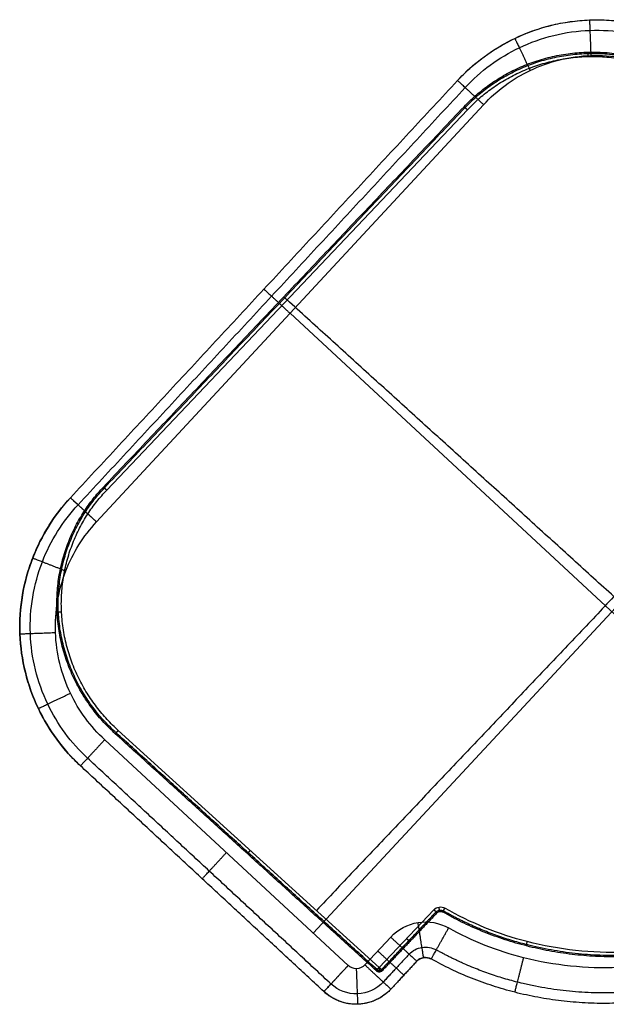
# Model space of a CAD drawing. Header units: millimetres. Extents: x -4227 to -3728, y -21921 to -21505.
# Tile 1 of 2: x -4227 to -3980, y -21921 to -21505. Entities that reach past the tile are written whole.
import ezdxf

# ---------------------------------------------------------------- set-up
doc = ezdxf.new("R2010")
doc.units = ezdxf.units.MM
doc.layers.add('Calque 02', color=7, linetype='Continuous', true_color=0x7d26cd)
doc.layers.add('Calque 04', color=7, linetype='Continuous', true_color=0x007f00)

msp = doc.modelspace()

# ---------------------------------------------------------------- linework, layer by layer
at = {"layer": 'Calque 02'}
for p, q in [((-4194.74, -21717.09, 7091.67), (-4031.52, -21541.14, 7091.67)), ((-4194.74, -21717.09, 6701.67), (-4031.52, -21541.14, 6701.67)), ((-3851.68, -21619.31, 7091.67), (-4103.32, -21890.56, 7091.67)), ((-3851.68, -21619.31, 6701.67), (-4103.32, -21890.56, 6701.67)), ((-3841.87, -21880.75, 7091.67), (-4113.13, -21629.12, 7091.67)), ((-3841.87, -21880.75, 6701.67), (-4113.13, -21629.12, 6701.67)), ((-4088.66, -21904.16, 7091.67), (-4191.29, -21808.95, 7091.67)), ((-4088.66, -21904.16, 6701.67), (-4191.29, -21808.95, 6701.67)), ((-4070.7, -21892.16, 7091.67), (-4081.59, -21903.9, 7091.67)), ((-4070.7, -21892.16, 6701.67), (-4081.59, -21903.9, 6701.67))]:
    msp.add_line(p, q, dxfattribs=at)
for points, weights in [([(-4042.51, -21530.94, 6896.67), (-3988.11, -21472.29, 6896.67), (-3929.46, -21526.7, 6896.67)], [1, 0.707106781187, 1]), ([(-3986.86, -21505.4, 7076.67), (-3986.86, -21505.4, 7091.67), (-3986.3, -21520.39, 7091.67)], [1, 0.707106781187, 1]), ([(-3986.86, -21505.4, 6716.67), (-3986.86, -21505.4, 6701.67), (-3986.3, -21520.39, 6701.67)], [1, 0.707106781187, 1]), ([(-4018.37, -21513.17, 7076.67), (-4018.37, -21513.17, 7091.67), (-4011.9, -21526.7, 7091.67)], [1, 0.707106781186, 1]), ([(-4018.37, -21513.17, 6716.67), (-4018.37, -21513.17, 6701.67), (-4011.9, -21526.7, 6701.67)], [1, 0.707106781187, 1]), ([(-4031.52, -21541.14, 7091.67), (-4042.51, -21530.94, 7091.67), (-4042.51, -21530.94, 7076.67)], [1, 0.707106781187, 1]), ([(-4031.52, -21541.14, 6701.67), (-4042.51, -21530.94, 6701.67), (-4042.51, -21530.94, 6716.67)], [1, 0.707106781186, 1]), ([(-4124.13, -21618.92, 7076.67), (-4124.13, -21618.92, 7091.67), (-4113.13, -21629.12, 7091.67)], [1, 0.707106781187, 1]), ([(-4124.13, -21618.92, 6716.67), (-4124.13, -21618.92, 6701.67), (-4113.13, -21629.12, 6701.67)], [1, 0.707106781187, 1]), ([(-4201.5, -21819.95, 6896.67), (-4260.15, -21765.54, 6896.67), (-4205.74, -21706.89, 6896.67)], [1, 0.707106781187, 1]), ([(-4194.74, -21717.09, 6701.67), (-4205.74, -21706.89, 6701.67), (-4205.74, -21706.89, 6716.67)], [1, 0.707106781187, 1]), ([(-4205.74, -21706.89, 7076.67), (-4205.74, -21706.89, 7091.67), (-4194.74, -21717.09, 7091.67)], [1, 0.707106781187, 1]), ([(-4221.65, -21732.3, 7076.67), (-4221.65, -21732.3, 7091.67), (-4207.67, -21737.74, 7091.67)], [1, 0.707106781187, 1]), ([(-4221.65, -21732.3, 6716.67), (-4221.65, -21732.3, 6701.67), (-4207.67, -21737.74, 6701.67)], [1, 0.707106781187, 1]), ([(-4227.04, -21764.3, 7076.67), (-4227.04, -21764.3, 7091.67), (-4212.05, -21763.74, 7091.67)], [1, 0.707106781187, 1]), ([(-4227.04, -21764.3, 6716.67), (-4227.04, -21764.3, 6701.67), (-4212.05, -21763.74, 6701.67)], [1, 0.707106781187, 1]), ([(-4219.27, -21795.8, 7076.67), (-4219.27, -21795.8, 7091.67), (-4205.73, -21789.33, 7091.67)], [1, 0.707106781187, 1]), ([(-4219.27, -21795.8, 6716.67), (-4219.27, -21795.8, 6701.67), (-4205.73, -21789.33, 6701.67)], [1, 0.707106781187, 1]), ([(-4191.29, -21808.95, 7091.67), (-4201.5, -21819.95, 7091.67), (-4201.5, -21819.95, 7076.67)], [1, 0.707106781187, 1]), ([(-4191.29, -21808.95, 6701.67), (-4201.5, -21819.95, 6701.67), (-4201.5, -21819.95, 6716.67)], [1, 0.707106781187, 1]), ([(-4150.18, -21867.55, 7076.67), (-4150.18, -21867.55, 7091.67), (-4139.98, -21856.56, 7091.67)], [1, 0.707106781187, 1]), ([(-4150.18, -21867.55, 6716.67), (-4150.18, -21867.55, 6701.67), (-4139.98, -21856.56, 6701.67)], [1, 0.707106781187, 1]), ([(-4056.82, -21900.82, 7076.67), (-4056.82, -21900.82, 7091.67), (-4059.15, -21886, 7091.67)], [1, 0.707106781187, 1]), ([(-4056.82, -21900.82, 6716.67), (-4056.82, -21900.82, 6701.67), (-4059.15, -21886, 6701.67)], [1, 0.707106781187, 1]), ([(-4053.6, -21901.4, 7076.67), (-4053.6, -21901.4, 7091.67), (-4046.27, -21888.32, 7091.67)], [1, 0.707106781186, 1]), ([(-4053.6, -21901.4, 6716.67), (-4053.6, -21901.4, 6701.67), (-4046.27, -21888.32, 6701.67)], [1, 0.707106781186, 1]), ([(-4070.7, -21892.16, 7091.67), (-4059.71, -21902.36, 7091.67), (-4059.71, -21902.36, 7076.67)], [1, 0.707106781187, 1]), ([(-4070.7, -21892.16, 6701.67), (-4059.71, -21902.36, 6701.67), (-4059.71, -21902.36, 6716.67)], [1, 0.707106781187, 1]), ([(-4065.15, -21908.23, 7076.67), (-4065.15, -21908.23, 7091.67), (-4076.15, -21898.03, 7091.67)], [1, 0.707106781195, 1]), ([(-4065.15, -21908.23, 6716.67), (-4065.15, -21908.23, 6701.67), (-4076.15, -21898.03, 6701.67)], [1, 0.70710678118, 1]), ([(-3890.58, -21894.97, 7076.67), (-3975.98, -21944.88, 7076.67), (-4053.6, -21901.4, 7076.67)], [0.994645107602, 0.871963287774, 0.99370617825]), ([(-3890.58, -21894.97, 6716.67), (-3975.98, -21944.88, 6716.67), (-4053.6, -21901.4, 6716.67)], [0.994645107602, 0.871963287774, 0.99370617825]), ([(-3890.58, -21894.97, 6896.67), (-3975.98, -21944.88, 6896.67), (-4053.6, -21901.4, 6896.67)], [0.994645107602, 0.871963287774, 0.99370617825]), ([(-4059.71, -21902.36, 6896.67), (-4057.03, -21899.48, 6896.67), (-4053.6, -21901.4, 6896.67)], [1, 0.785825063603, 1]), ([(-4018.33, -21915.44, 7076.67), (-4018.33, -21915.44, 7091.67), (-4014.63, -21900.9, 7091.67)], [1, 0.707106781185, 1]), ([(-4018.33, -21915.44, 6716.67), (-4018.33, -21915.44, 6701.67), (-4014.63, -21900.9, 6701.67)], [1, 0.707106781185, 1]), ([(-4088.66, -21904.16, 7091.67), (-4098.86, -21915.16, 7091.67), (-4098.86, -21915.16, 7076.67)], [1, 0.707106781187, 1]), ([(-4098.86, -21915.16, 6716.67), (-4098.86, -21915.16, 6701.67), (-4088.66, -21904.16, 6701.67)], [1, 0.707106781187, 1]), ([(-4084.51, -21920.49, 7076.67), (-4084.51, -21920.49, 7091.67), (-4085.07, -21905.5, 7091.67)], [1, 0.707106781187, 1]), ([(-4084.51, -21920.49, 6716.67), (-4084.51, -21920.49, 6701.67), (-4085.07, -21905.5, 6701.67)], [1, 0.707106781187, 1]), ([(-4081.59, -21903.9, 7091.67), (-4070.59, -21914.1, 7091.67), (-4070.59, -21914.1, 7076.67)], [1, 0.707106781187, 1]), ([(-4081.59, -21903.9, 6701.67), (-4070.59, -21914.1, 6701.67), (-4070.59, -21914.1, 6716.67)], [1, 0.707106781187, 1]), ([(-4070.59, -21914.1, 6896.67), (-4084.2, -21928.76, 6896.67), (-4098.86, -21915.16, 6896.67)], [1, 0.707106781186, 1])]:
    msp.add_rational_spline(points, weights, degree=2, dxfattribs=at)
for points, knots in [([(-4042.51, -21530.94, 7076.67), (-4035.68, -21523.57, 7076.67), (-4018.51, -21510.93, 7076.67), (-3986.95, -21503.15, 7076.67), (-3954.89, -21508.55, 7076.67), (-3936.82, -21519.86, 7076.67), (-3929.46, -21526.7, 7076.67)], [0, 0, 0, 0, 24.502194, 51.050558, 77.598922, 102.101116, 102.101116, 102.101116, 102.101116]), ([(-4042.51, -21530.94, 6716.67), (-4035.68, -21523.57, 6716.67), (-4018.51, -21510.93, 6716.67), (-3986.95, -21503.15, 6716.67), (-3954.89, -21508.55, 6716.67), (-3936.82, -21519.86, 6716.67), (-3929.46, -21526.7, 6716.67)], [0, 0, 0, 0, 24.502194, 51.050558, 77.598922, 102.101116, 102.101116, 102.101116, 102.101116]), ([(-4039.29, -21533.93, 7087.28), (-4032.84, -21526.96, 7087.28), (-4016.61, -21515.02, 7087.28), (-3986.78, -21507.66, 7087.28), (-3956.48, -21512.76, 7087.28), (-3939.41, -21523.46, 7087.28), (-3932.44, -21529.92, 7087.28)], [0, 0, 0, 0, 24.502194, 51.050558, 77.598922, 102.101116, 102.101116, 102.101116, 102.101116]), ([(-4039.29, -21533.93, 6706.07), (-4032.84, -21526.96, 6706.07), (-4016.61, -21515.02, 6706.07), (-3986.78, -21507.66, 6706.07), (-3956.48, -21512.76, 6706.07), (-3939.41, -21523.46, 6706.07), (-3932.44, -21529.92, 6706.07)], [0, 0, 0, 0, 24.502194, 51.050558, 77.598922, 102.101116, 102.101116, 102.101116, 102.101116]), ([(-4031.52, -21541.14, 7091.67), (-4025.97, -21535.15, 7091.67), (-4012.01, -21524.89, 7091.67), (-3986.37, -21518.56, 7091.67), (-3960.33, -21522.95, 7091.67), (-3945.64, -21532.14, 7091.67), (-3939.66, -21537.7, 7091.67)], [0, 0, 0, 0, 24.502194, 51.050558, 77.598922, 102.101116, 102.101116, 102.101116, 102.101116]), ([(-4031.52, -21541.14, 6701.67), (-4025.97, -21535.15, 6701.67), (-4012.01, -21524.89, 6701.67), (-3986.37, -21518.56, 6701.67), (-3960.33, -21522.95, 6701.67), (-3945.64, -21532.14, 6701.67), (-3939.66, -21537.7, 6701.67)], [0, 0, 0, 0, 24.502194, 51.050558, 77.598922, 102.101116, 102.101116, 102.101116, 102.101116]), ([(-4201.5, -21819.95, 7076.67), (-4208.87, -21813.11, 7076.67), (-4221.5, -21795.94, 7076.67), (-4229.29, -21764.38, 7076.67), (-4223.89, -21732.33, 7076.67), (-4212.58, -21714.26, 7076.67), (-4205.74, -21706.89, 7076.67)], [0, 0, 0, 0, 24.502194, 51.050558, 77.598922, 102.101116, 102.101116, 102.101116, 102.101116]), ([(-4205.74, -21706.89, 6716.67), (-4212.58, -21714.26, 6716.67), (-4223.89, -21732.33, 6716.67), (-4229.29, -21764.38, 6716.67), (-4221.5, -21795.94, 6716.67), (-4208.87, -21813.11, 6716.67), (-4201.5, -21819.95, 6716.67)], [-102.101116, -102.101116, -102.101116, -102.101116, -77.598922, -51.050558, -24.502194, 0, 0, 0, 0]), ([(-4198.51, -21816.73, 7087.28), (-4205.47, -21810.27, 7087.28), (-4217.42, -21794.04, 7087.28), (-4224.78, -21764.21, 7087.28), (-4219.67, -21733.92, 7087.28), (-4208.98, -21716.84, 7087.28), (-4202.52, -21709.88, 7087.28)], [0, 0, 0, 0, 24.502194, 51.050558, 77.598922, 102.101116, 102.101116, 102.101116, 102.101116]), ([(-4198.51, -21816.73, 6706.07), (-4205.47, -21810.27, 6706.07), (-4217.42, -21794.04, 6706.07), (-4224.78, -21764.21, 6706.07), (-4219.67, -21733.92, 6706.07), (-4208.98, -21716.84, 6706.07), (-4202.52, -21709.88, 6706.07)], [0, 0, 0, 0, 24.502194, 51.050558, 77.598922, 102.101116, 102.101116, 102.101116, 102.101116]), ([(-4191.29, -21808.95, 7091.67), (-4197.28, -21803.4, 7091.67), (-4207.55, -21789.45, 7091.67), (-4213.88, -21763.8, 7091.67), (-4209.49, -21737.76, 7091.67), (-4200.3, -21723.08, 7091.67), (-4194.74, -21717.09, 7091.67)], [0, 0, 0, 0, 24.502194, 51.050558, 77.598922, 102.101116, 102.101116, 102.101116, 102.101116]), ([(-4191.29, -21808.95, 6701.67), (-4197.28, -21803.4, 6701.67), (-4207.55, -21789.45, 6701.67), (-4213.88, -21763.8, 6701.67), (-4209.49, -21737.76, 6701.67), (-4200.3, -21723.08, 6701.67), (-4194.74, -21717.09, 6701.67)], [0, 0, 0, 0, 24.502194, 51.050558, 77.598922, 102.101116, 102.101116, 102.101116, 102.101116]), ([(-3898.15, -21882.02, 7091.67), (-3909.33, -21888.55, 7091.67), (-3934.05, -21899.66, 7091.67), (-3974.1, -21906.92, 7091.67), (-4013.09, -21903.07, 7091.67), (-4036.34, -21893.88, 7091.67), (-4046.27, -21888.32, 7091.67)], [3.417958, 3.417958, 3.417958, 3.417958, 42.257648, 84.237288, 124.437196, 158.576962, 158.576962, 158.576962, 158.576962]), ([(-3898.15, -21882.02, 6701.67), (-3909.33, -21888.55, 6701.67), (-3934.05, -21899.66, 6701.67), (-3974.1, -21906.92, 6701.67), (-4013.09, -21903.07, 6701.67), (-4036.34, -21893.88, 6701.67), (-4046.27, -21888.32, 6701.67)], [3.417958, 3.417958, 3.417958, 3.417958, 42.257648, 84.237288, 124.437196, 158.576962, 158.576962, 158.576962, 158.576962])]:
    msp.add_open_spline(points, degree=3, knots=knots, dxfattribs=at)
for points, degree in [([(-3986.86, -21505.4, 6716.67), (-3986.86, -21505.4, 6896.67), (-3986.86, -21505.4, 7076.67)], 2), ([(-4205.74, -21706.89, 7076.67), (-4124.13, -21618.92, 7076.67), (-4042.51, -21530.94, 7076.67)], 2), ([(-4205.74, -21706.89, 6716.67), (-4124.13, -21618.92, 6716.67), (-4042.51, -21530.94, 6716.67)], 2), ([(-4205.74, -21706.89, 6896.67), (-4124.13, -21618.92, 6896.67), (-4042.51, -21530.94, 6896.67)], 2), ([(-4042.51, -21530.94, 6716.67), (-4042.51, -21530.94, 6896.67), (-4042.51, -21530.94, 7076.67)], 2), ([(-4202.52, -21709.88, 7087.28), (-4120.91, -21621.9, 7087.28), (-4039.29, -21533.93, 7087.28)], 2), ([(-4202.52, -21709.88, 6706.07), (-4120.91, -21621.9, 6706.07), (-4039.29, -21533.93, 6706.07)], 2), ([(-4124.13, -21618.92, 7076.67), (-4124.13, -21618.92, 6896.67), (-4124.13, -21618.92, 6716.67)], 2), ([(-4205.74, -21706.89, 6716.67), (-4205.74, -21706.89, 6896.67), (-4205.74, -21706.89, 7076.67)], 2), ([(-4227.03, -21764.3, 6716.67), (-4227.03, -21764.3, 6896.67), (-4227.03, -21764.3, 7076.67)], 2), ([(-4095.87, -21911.94, 7087.28), (-4147.19, -21864.33, 7087.28), (-4198.51, -21816.73, 7087.28)], 2), ([(-4095.87, -21911.94, 6706.07), (-4147.19, -21864.33, 6706.07), (-4198.51, -21816.73, 6706.07)], 2), ([(-4201.5, -21819.95, 6716.67), (-4201.5, -21819.95, 6896.67), (-4201.5, -21819.95, 7076.67)], 2), ([(-4098.86, -21915.16, 7076.67), (-4150.18, -21867.55, 7076.67), (-4201.5, -21819.95, 7076.67)], 2), ([(-4098.86, -21915.16, 6716.67), (-4150.18, -21867.55, 6716.67), (-4201.5, -21819.95, 6716.67)], 2), ([(-4098.86, -21915.16, 6896.67), (-4150.18, -21867.55, 6896.67), (-4201.5, -21819.95, 6896.67)], 2), ([(-4172.17, -21847.15, 7076.67), (-4172.17, -21847.15, 6896.67), (-4172.17, -21847.15, 6716.67)], 2), ([(-4070.7, -21892.16, 7091.67), (-4067.69, -21888.89, 7091.67), (-4059.39, -21884.5, 7091.67), (-4050.14, -21886.13, 7091.67), (-4046.27, -21888.32, 7091.67)], 3), ([(-4070.7, -21892.16, 6701.67), (-4067.69, -21888.89, 6701.67), (-4059.39, -21884.5, 6701.67), (-4050.14, -21886.13, 6701.67), (-4046.27, -21888.32, 6701.67)], 3), ([(-4062.93, -21899.38, 7087.28), (-4061.51, -21897.84, 7087.28), (-4057.61, -21895.78, 7087.28), (-4053.27, -21896.54, 7087.28), (-4051.45, -21897.57, 7087.28)], 3), ([(-4062.93, -21899.38, 6706.07), (-4061.51, -21897.84, 6706.07), (-4057.61, -21895.78, 6706.07), (-4053.27, -21896.54, 6706.07), (-4051.45, -21897.57, 6706.07)], 3), ([(-4062.93, -21899.38, 7087.28), (-4068.37, -21905.24, 7087.28), (-4073.82, -21911.11, 7087.28)], 2), ([(-4062.93, -21899.38, 6706.07), (-4068.37, -21905.24, 6706.07), (-4073.82, -21911.11, 6706.07)], 2), ([(-4059.71, -21902.36, 7076.67), (-4058.95, -21901.55, 7076.67), (-4056.88, -21900.45, 7076.67), (-4054.56, -21900.86, 7076.67), (-4053.6, -21901.4, 7076.67)], 3), ([(-4053.6, -21901.4, 6716.67), (-4054.56, -21900.86, 6716.67), (-4056.88, -21900.45, 6716.67), (-4058.95, -21901.55, 6716.67), (-4059.71, -21902.36, 6716.67)], 3), ([(-4056.82, -21900.83, 6716.67), (-4056.82, -21900.83, 6896.67), (-4056.82, -21900.83, 7076.67)], 2), ([(-4053.6, -21901.4, 6716.67), (-4053.6, -21901.4, 6896.67), (-4053.6, -21901.4, 7076.67)], 2), ([(-4081.59, -21903.9, 7091.67), (-4082.48, -21904.87, 7091.67), (-4085.05, -21906.03, 7091.67), (-4087.7, -21905.06, 7091.67), (-4088.66, -21904.16, 7091.67)], 3), ([(-4081.59, -21903.9, 6701.67), (-4082.48, -21904.87, 6701.67), (-4085.05, -21906.03, 6701.67), (-4087.7, -21905.06, 6701.67), (-4088.66, -21904.16, 6701.67)], 3), ([(-4059.71, -21902.36, 7076.67), (-4065.15, -21908.23, 7076.67), (-4070.59, -21914.1, 7076.67)], 2), ([(-4059.71, -21902.36, 6716.67), (-4065.15, -21908.23, 6716.67), (-4070.59, -21914.1, 6716.67)], 2), ([(-4059.71, -21902.36, 6896.67), (-4065.15, -21908.23, 6896.67), (-4070.59, -21914.1, 6896.67)], 2), ([(-4059.71, -21902.36, 6716.67), (-4059.71, -21902.36, 6896.67), (-4059.71, -21902.36, 7076.67)], 2), ([(-4070.59, -21914.1, 7076.67), (-4074.13, -21917.97, 7076.67), (-4084.43, -21922.62, 7076.67), (-4095.04, -21918.75, 7076.67), (-4098.86, -21915.16, 7076.67)], 3), ([(-4070.59, -21914.1, 6716.67), (-4074.13, -21917.97, 6716.67), (-4084.43, -21922.62, 6716.67), (-4095.04, -21918.75, 6716.67), (-4098.86, -21915.16, 6716.67)], 3), ([(-4073.82, -21911.11, 7087.28), (-4076.58, -21914.13, 7087.28), (-4084.61, -21917.76, 7087.28), (-4092.89, -21914.74, 7087.28), (-4095.87, -21911.94, 7087.28)], 3), ([(-4073.82, -21911.11, 6706.07), (-4076.58, -21914.13, 6706.07), (-4084.61, -21917.76, 6706.07), (-4092.89, -21914.74, 6706.07), (-4095.87, -21911.94, 6706.07)], 3), ([(-4070.59, -21914.1, 6716.67), (-4070.59, -21914.1, 6896.67), (-4070.59, -21914.1, 7076.67)], 2), ([(-4070.59, -21914.1, 7076.67), (-4070.59, -21914.1, 6925.74), (-4070.59, -21914.1, 6774.8)], 2), ([(-4098.86, -21915.16, 6716.67), (-4098.86, -21915.16, 6896.67), (-4098.86, -21915.16, 7076.67)], 2), ([(-4084.51, -21920.48, 6716.67), (-4084.51, -21920.48, 6896.67), (-4084.51, -21920.48, 7076.67)], 2)]:
    msp.add_open_spline(points, degree=degree, dxfattribs=at)
for points, weights in [([(-3892.8, -21891.18, 7087.28), (-3904.63, -21898.09, 7087.28), (-3930.85, -21909.88, 7087.28), (-3973.6, -21917.65, 7087.28), (-4015.54, -21913.53, 7087.28), (-4040.7, -21903.59, 7087.28), (-4051.45, -21897.57, 7087.28)], [0.853553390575, 0.853553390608, 0.853553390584, 0.853553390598, 0.85355339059, 0.853553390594, 0.853553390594]), ([(-3892.8, -21891.18, 6706.07), (-3904.63, -21898.09, 6706.07), (-3930.85, -21909.88, 6706.07), (-3973.6, -21917.65, 6706.07), (-4015.54, -21913.53, 6706.07), (-4040.7, -21903.59, 6706.07), (-4051.45, -21897.57, 6706.07)], [0.853553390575, 0.853553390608, 0.853553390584, 0.853553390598, 0.85355339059, 0.853553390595, 0.853553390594])]:
    msp.add_rational_spline(points, weights, degree=3, knots=[3.417958, 3.417958, 3.417958, 3.417958, 42.257648, 84.237288, 124.437196, 158.576962, 158.576962, 158.576962, 158.576962], dxfattribs=at)
at = {"layer": 'Calque 04'}
for p, q in [((-4190.45, -21703.66, 6700.97), (-4038.37, -21543.25, 6700.97)), ((-4190.45, -21703.66, 6640.98), (-4038.37, -21543.25, 6640.98)), ((-4075.56, -21904.93, 6700.97), (-4185.57, -21805.08, 6700.97)), ((-4075.56, -21904.93, 6640.98), (-4185.57, -21805.08, 6640.98)), ((-4052.5, -21880.61, 6700.97), (-4075.56, -21904.93, 6700.97)), ((-4052.5, -21880.61, 6640.98), (-4075.56, -21904.93, 6640.98))]:
    msp.add_line(p, q, dxfattribs=at)
for points, weights in [([(-4039.77, -21541.99, 6643.1), (-3989.08, -21488.52, 6643.1), (-3933.37, -21539.08, 6643.1)], [1, 0.707106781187, 1]), ([(-4039.77, -21541.99, 6698.86), (-3989.08, -21488.52, 6698.86), (-3933.37, -21539.08, 6698.86)], [1, 0.707106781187, 1]), ([(-4039.77, -21541.99, 6670.98), (-3989.08, -21488.52, 6670.98), (-3933.37, -21539.08, 6670.98)], [1, 0.707106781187, 1]), ([(-4039.36, -21542.36, 6700.35), (-3989.04, -21489.29, 6700.35), (-3933.75, -21539.47, 6700.35)], [0.85355339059, 0.603553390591, 0.85355339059]), ([(-4039.36, -21542.36, 6641.6), (-3989.04, -21489.29, 6641.6), (-3933.75, -21539.47, 6641.6)], [0.85355339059, 0.603553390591, 0.85355339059]), ([(-3987.61, -21518.99, 6698.86), (-3987.61, -21518.99, 6700.97), (-3987.52, -21520.83, 6700.97)], [0.853553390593, 0.603553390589, 0.853553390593]), ([(-3987.61, -21518.99, 6643.1), (-3987.61, -21518.99, 6640.98), (-3987.52, -21520.83, 6640.98)], [0.853553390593, 0.603553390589, 0.853553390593]), ([(-4038.37, -21543.25, 6700.97), (-3988.95, -21491.12, 6700.97), (-3934.64, -21540.42, 6700.97)], [1, 0.707106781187, 1]), ([(-4038.37, -21543.25, 6640.98), (-3988.95, -21491.12, 6640.98), (-3934.64, -21540.42, 6640.98)], [1, 0.707106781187, 1]), ([(-4191.44, -21702.76, 6641.6), (-4115.4, -21622.56, 6641.6), (-4039.36, -21542.36, 6641.6)], [0.853553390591, 0.853553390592, 0.853553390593]), ([(-4039.77, -21541.99, 6698.86), (-4039.77, -21541.99, 6700.97), (-4038.37, -21543.25, 6700.97)], [1, 0.707106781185, 1]), ([(-4039.77, -21541.99, 6643.1), (-4039.77, -21541.99, 6640.98), (-4038.37, -21543.25, 6640.98)], [1, 0.707106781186, 1]), ([(-4115.81, -21622.19, 6698.86), (-4115.81, -21622.19, 6700.97), (-4114.41, -21623.46, 6700.97)], [1, 0.707106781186, 1]), ([(-4115.81, -21622.19, 6643.1), (-4115.81, -21622.19, 6640.98), (-4114.41, -21623.46, 6640.98)], [1, 0.707106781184, 1]), ([(-4186.83, -21806.42, 6643.1), (-4242.54, -21755.86, 6643.1), (-4191.84, -21702.39, 6643.1)], [1, 0.707106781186, 1]), ([(-4186.83, -21806.42, 6698.86), (-4242.54, -21755.86, 6698.86), (-4191.84, -21702.39, 6698.86)], [1, 0.707106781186, 1]), ([(-4186.83, -21806.42, 6670.98), (-4242.54, -21755.86, 6670.98), (-4191.84, -21702.39, 6670.98)], [1, 0.707106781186, 1]), ([(-4186.46, -21806.03, 6700.35), (-4241.76, -21755.84, 6700.35), (-4191.44, -21702.76, 6700.35)], [0.85355339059, 0.603553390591, 0.85355339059]), ([(-4186.46, -21806.03, 6641.6), (-4241.76, -21755.84, 6641.6), (-4191.44, -21702.76, 6641.6)], [0.85355339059, 0.603553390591, 0.85355339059]), ([(-4190.45, -21703.66, 6700.97), (-4191.84, -21702.39, 6700.97), (-4191.84, -21702.39, 6698.86)], [1, 0.707106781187, 1]), ([(-4190.45, -21703.66, 6640.98), (-4191.84, -21702.39, 6640.98), (-4191.84, -21702.39, 6643.1)], [1, 0.707106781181, 1]), ([(-4185.57, -21805.08, 6700.97), (-4239.88, -21755.79, 6700.97), (-4190.45, -21703.66, 6700.97)], [1, 0.707106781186, 1]), ([(-4185.57, -21805.08, 6640.98), (-4239.88, -21755.79, 6640.98), (-4190.45, -21703.66, 6640.98)], [1, 0.707106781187, 1]), ([(-4211.37, -21755.01, 6698.86), (-4211.37, -21755.01, 6700.97), (-4209.49, -21754.96, 6700.97)], [0.853553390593, 0.603553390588, 0.853553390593]), ([(-4211.37, -21755.01, 6643.1), (-4211.37, -21755.01, 6640.98), (-4209.49, -21754.96, 6640.98)], [0.853553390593, 0.603553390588, 0.853553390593]), ([(-4186.83, -21806.42, 6698.86), (-4186.83, -21806.42, 6700.97), (-4185.57, -21805.08, 6700.97)], [1, 0.707106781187, 1]), ([(-4186.83, -21806.42, 6643.1), (-4186.83, -21806.42, 6640.98), (-4185.57, -21805.08, 6640.98)], [1, 0.707106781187, 1]), ([(-4131.13, -21856.98, 6698.86), (-4131.13, -21856.98, 6700.97), (-4129.87, -21855.64, 6700.97)], [1, 0.707106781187, 1]), ([(-4131.13, -21856.98, 6643.1), (-4131.13, -21856.98, 6640.98), (-4129.87, -21855.64, 6640.98)], [1, 0.707106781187, 1]), ([(-3891.7, -21877.14, 6643.1), (-3973.72, -21924.69, 6643.1), (-4048.78, -21881.56, 6643.1)], [0.99780012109, 0.868541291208, 0.997392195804]), ([(-3891.7, -21877.14, 6698.86), (-3973.72, -21924.69, 6698.86), (-4048.78, -21881.56, 6698.86)], [0.99780012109, 0.868541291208, 0.997392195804]), ([(-3891.7, -21877.14, 6670.98), (-3973.72, -21924.69, 6670.98), (-4048.78, -21881.56, 6670.98)], [0.99780012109, 0.868541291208, 0.997392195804]), ([(-4052.5, -21880.61, 6700.97), (-4051.11, -21881.88, 6700.97), (-4051.11, -21881.88, 6698.86)], [1, 0.707106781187, 1]), ([(-4052.5, -21880.61, 6640.98), (-4051.11, -21881.88, 6640.98), (-4051.11, -21881.88, 6643.1)], [1, 0.707106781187, 1]), ([(-4051.11, -21881.88, 6670.98), (-4050.09, -21880.81, 6670.98), (-4048.78, -21881.56, 6670.98)], [1, 0.780763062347, 1]), ([(-4050.01, -21881.32, 6698.86), (-4050.01, -21881.32, 6700.97), (-4050.31, -21879.5, 6700.97)], [1, 0.707106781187, 1]), ([(-4050.01, -21881.32, 6643.1), (-4050.01, -21881.32, 6640.98), (-4050.31, -21879.5, 6640.98)], [1, 0.707106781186, 1]), ([(-4048.78, -21881.56, 6698.86), (-4048.78, -21881.56, 6700.97), (-4047.85, -21879.98, 6700.97)], [1, 0.707106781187, 1]), ([(-4048.78, -21881.56, 6643.1), (-4048.78, -21881.56, 6640.98), (-4047.85, -21879.98, 6640.98)], [1, 0.707106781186, 1]), ([(-4062.64, -21894.04, 6698.86), (-4062.64, -21894.04, 6700.97), (-4064.03, -21892.77, 6700.97)], [1, 0.707106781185, 1]), ([(-4062.64, -21894.04, 6643.1), (-4062.64, -21894.04, 6640.98), (-4064.03, -21892.77, 6640.98)], [1, 0.707106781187, 1]), ([(-4013.54, -21895.86, 6698.86), (-4013.54, -21895.86, 6700.97), (-4013.1, -21894.08, 6700.97)], [1, 0.707106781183, 1]), ([(-4013.54, -21895.86, 6643.1), (-4013.54, -21895.86, 6640.98), (-4013.1, -21894.08, 6640.98)], [1, 0.707106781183, 1]), ([(-4075.56, -21904.93, 6700.97), (-4076.83, -21906.27, 6700.97), (-4076.83, -21906.27, 6698.86)], [1, 0.707106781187, 1]), ([(-4075.56, -21904.93, 6640.98), (-4076.83, -21906.27, 6640.98), (-4076.83, -21906.27, 6643.1)], [1, 0.707106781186, 1]), ([(-4074.17, -21906.2, 6698.86), (-4075.43, -21907.54, 6698.86), (-4076.83, -21906.27, 6698.86)], [1, 0.707106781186, 1]), ([(-4076.83, -21906.27, 6643.1), (-4075.43, -21907.54, 6643.1), (-4074.17, -21906.2, 6643.1)], [1, 0.707106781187, 1]), ([(-4074.17, -21906.2, 6670.98), (-4075.43, -21907.54, 6670.98), (-4076.83, -21906.27, 6670.98)], [1, 0.707106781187, 1]), ([(-4074.43, -21905.96, 6700.09), (-4075.48, -21906.51, 6700.7), (-4076.59, -21906.02, 6700.09)], [0.938818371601, 0.768288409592, 0.938818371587]), ([(-4074.75, -21905.67, 6641.38), (-4075.11, -21906.85, 6641.82), (-4075.78, -21906.76, 6643.1)], [0.938818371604, 0.768288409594, 0.938818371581]), ([(-4075.56, -21904.93, 6700.97), (-4074.17, -21906.2, 6700.97), (-4074.17, -21906.2, 6698.86)], [1, 0.707106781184, 1]), ([(-4074.17, -21906.2, 6643.1), (-4074.17, -21906.2, 6640.98), (-4075.56, -21904.93, 6640.98)], [1, 0.707106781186, 1])]:
    msp.add_rational_spline(points, weights, degree=2, dxfattribs=at)
for points, degree in [([(-3987.61, -21518.99, 6643.1), (-3987.61, -21518.99, 6670.98), (-3987.61, -21518.99, 6698.86)], 2), ([(-4191.84, -21702.39, 6698.86), (-4115.81, -21622.19, 6698.86), (-4039.77, -21541.99, 6698.86)], 2), ([(-4191.84, -21702.39, 6643.1), (-4115.81, -21622.19, 6643.1), (-4039.77, -21541.99, 6643.1)], 2), ([(-4191.84, -21702.39, 6670.98), (-4115.81, -21622.19, 6670.98), (-4039.77, -21541.99, 6670.98)], 2), ([(-4039.77, -21541.99, 6643.1), (-4039.77, -21541.99, 6670.98), (-4039.77, -21541.99, 6698.86)], 2), ([(-3851.09, -21616.26, 6700.97), (-3976.55, -21748.59, 6700.97), (-4102.02, -21880.92, 6700.97)], 2), ([(-3851.09, -21616.26, 6640.98), (-3976.55, -21748.59, 6640.98), (-4102.02, -21880.92, 6640.98)], 2), ([(-4115.81, -21622.19, 6698.86), (-4115.81, -21622.19, 6670.98), (-4115.81, -21622.19, 6643.1)], 2), ([(-3838.69, -21873.72, 6700.97), (-3976.55, -21748.59, 6700.97), (-4114.41, -21623.46, 6700.97)], 2), ([(-3838.69, -21873.72, 6640.98), (-3976.55, -21748.59, 6640.98), (-4114.41, -21623.46, 6640.98)], 2), ([(-4191.84, -21702.39, 6643.1), (-4191.84, -21702.39, 6670.98), (-4191.84, -21702.39, 6698.86)], 2), ([(-4211.37, -21755.01, 6643.1), (-4211.37, -21755.01, 6670.98), (-4211.37, -21755.01, 6698.86)], 2), ([(-4186.83, -21806.42, 6643.1), (-4186.83, -21806.42, 6670.98), (-4186.83, -21806.42, 6698.86)], 2), ([(-4076.83, -21906.27, 6698.86), (-4131.83, -21856.34, 6698.86), (-4186.83, -21806.42, 6698.86)], 2), ([(-4076.83, -21906.27, 6643.1), (-4131.83, -21856.34, 6643.1), (-4186.83, -21806.42, 6643.1)], 2), ([(-4076.83, -21906.27, 6670.98), (-4131.83, -21856.34, 6670.98), (-4186.83, -21806.42, 6670.98)], 2), ([(-4076.45, -21905.88, 6700.35), (-4131.46, -21855.95, 6700.35), (-4186.46, -21806.03, 6700.35)], 2), ([(-4076.45, -21905.88, 6641.6), (-4131.46, -21855.95, 6641.6), (-4186.46, -21806.03, 6641.6)], 2), ([(-4158.98, -21831.7, 6698.86), (-4158.98, -21831.7, 6670.98), (-4158.98, -21831.7, 6643.1)], 2), ([(-4051.52, -21881.51, 6700.35), (-4063.04, -21893.67, 6700.35), (-4074.57, -21905.83, 6700.35)], 2), ([(-4051.52, -21881.51, 6641.6), (-4063.04, -21893.67, 6641.6), (-4074.57, -21905.83, 6641.6)], 2), ([(-4052.5, -21880.61, 6700.97), (-4051.93, -21880.01, 6700.97), (-4050.35, -21879.21, 6700.97), (-4048.59, -21879.55, 6700.97), (-4047.85, -21879.98, 6700.97)], 3), ([(-4052.5, -21880.61, 6640.98), (-4051.93, -21880.01, 6640.98), (-4050.35, -21879.21, 6640.98), (-4048.59, -21879.55, 6640.98), (-4047.85, -21879.98, 6640.98)], 3), ([(-4051.52, -21881.51, 6700.35), (-4051.15, -21881.12, 6700.35), (-4050.13, -21880.6, 6700.35), (-4048.99, -21880.82, 6700.35), (-4048.51, -21881.1, 6700.35)], 3), ([(-4051.52, -21881.51, 6641.6), (-4051.15, -21881.12, 6641.6), (-4050.13, -21880.6, 6641.6), (-4048.99, -21880.82, 6641.6), (-4048.51, -21881.1, 6641.6)], 3), ([(-4051.11, -21881.88, 6698.86), (-4050.82, -21881.58, 6698.86), (-4050.03, -21881.18, 6698.86), (-4049.15, -21881.35, 6698.86), (-4048.78, -21881.56, 6698.86)], 3), ([(-4048.78, -21881.56, 6643.1), (-4049.15, -21881.35, 6643.1), (-4050.03, -21881.18, 6643.1), (-4050.82, -21881.58, 6643.1), (-4051.11, -21881.88, 6643.1)], 3), ([(-4050.01, -21881.32, 6643.1), (-4050.01, -21881.32, 6670.98), (-4050.01, -21881.32, 6698.86)], 2), ([(-4051.11, -21881.88, 6698.86), (-4062.64, -21894.04, 6698.86), (-4074.17, -21906.2, 6698.86)], 2), ([(-4051.11, -21881.88, 6643.1), (-4062.64, -21894.04, 6643.1), (-4074.17, -21906.2, 6643.1)], 2), ([(-4051.11, -21881.88, 6670.98), (-4062.64, -21894.04, 6670.98), (-4074.17, -21906.2, 6670.98)], 2), ([(-4051.11, -21881.88, 6643.1), (-4051.11, -21881.88, 6670.98), (-4051.11, -21881.88, 6698.86)], 2), ([(-4048.78, -21881.56, 6643.1), (-4048.78, -21881.56, 6670.98), (-4048.78, -21881.56, 6698.86)], 2), ([(-4062.76, -21894.17, 6698.86), (-4062.76, -21894.17, 6670.98), (-4062.76, -21894.17, 6643.1)], 2), ([(-4076.83, -21906.27, 6643.1), (-4076.83, -21906.27, 6670.98), (-4076.83, -21906.27, 6698.86)], 2), ([(-4074.17, -21906.2, 6643.1), (-4074.17, -21906.2, 6670.98), (-4074.17, -21906.2, 6698.86)], 2), ([(-4075.47, -21906.77, 6643.1), (-4075.47, -21906.77, 6670.98), (-4075.47, -21906.77, 6698.86)], 2)]:
    msp.add_open_spline(points, degree=degree, dxfattribs=at)
for points, weights, degree, knots in [([(-3891.99, -21876.68, 6700.35), (-3903.83, -21883.54, 6700.35), (-3929.6, -21894.83, 6700.35), (-3971.41, -21901.84, 6700.35), (-4012.59, -21897.46, 6700.35), (-4037.54, -21887.41, 6700.35), (-4048.51, -21881.1, 6700.35)], [0.853553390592, 0.853553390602, 0.853553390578, 0.853553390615, 0.853553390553, 0.853553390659, 0.853553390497], 3, [1.484698, 1.484698, 1.484698, 1.484698, 45.407967, 90.869421, 134.790187, 174.626249, 174.626249, 174.626249, 174.626249]), ([(-3891.99, -21876.68, 6641.6), (-3903.83, -21883.54, 6641.6), (-3929.6, -21894.83, 6641.6), (-3971.41, -21901.84, 6641.6), (-4012.59, -21897.46, 6641.6), (-4037.54, -21887.41, 6641.6), (-4048.51, -21881.1, 6641.6)], [0.85355339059, 0.853553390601, 0.853553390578, 0.853553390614, 0.853553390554, 0.853553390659, 0.853553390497], 3, [1.484698, 1.484698, 1.484698, 1.484698, 45.407967, 90.869421, 134.790187, 174.626249, 174.626249, 174.626249, 174.626249]), ([(-4074.17, -21906.2, 6643.1), (-4074.53, -21906.59, 6642.49), (-4075.19, -21906.5, 6642.05), (-4075.87, -21906.41, 6641.6), (-4076.45, -21905.88, 6641.6)], [0.850917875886, 0.788636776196, 0.853553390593, 0.787291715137, 0.853553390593], 2, [2.301758, 2.301758, 2.301758, 3.119811, 3.119811, 3.954813, 3.954813, 3.954813]), ([(-4075.56, -21904.93, 6700.97), (-4075.52, -21905.69, 6700.97), (-4075.5, -21906.22, 6700.36), (-4075.47, -21906.77, 6699.74), (-4075.47, -21906.77, 6698.86)], [0.850908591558, 0.788641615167, 0.853553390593, 0.787291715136, 0.853553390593], 2, [2.301819, 2.301819, 2.301819, 3.119811, 3.119811, 3.954813, 3.954813, 3.954813])]:
    msp.add_rational_spline(points, weights, degree=degree, knots=knots, dxfattribs=at)
for points in [[(-3892.68, -21875.56, 6700.97), (-3904.44, -21882.37, 6700.97), (-3930.02, -21893.58, 6700.97), (-3971.48, -21900.52, 6700.97), (-4012.29, -21896.18, 6700.97), (-4036.99, -21886.22, 6700.97), (-4047.85, -21879.98, 6700.97)], [(-3892.68, -21875.56, 6640.98), (-3904.44, -21882.37, 6640.98), (-3930.02, -21893.58, 6640.98), (-3971.48, -21900.52, 6640.98), (-4012.29, -21896.18, 6640.98), (-4036.99, -21886.22, 6640.98), (-4047.85, -21879.98, 6640.98)]]:
    msp.add_open_spline(points, degree=3, knots=[1.484698, 1.484698, 1.484698, 1.484698, 45.407967, 90.869421, 134.790187, 174.626249, 174.626249, 174.626249, 174.626249], dxfattribs=at)

doc.saveas('drawing.dxf')
